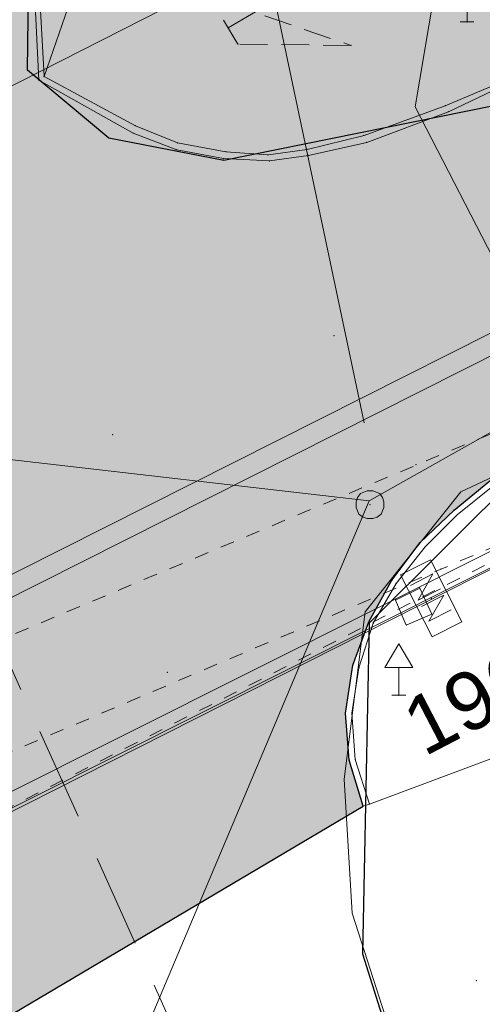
# Model space of a CAD drawing. Header units: metres. Extents: x -535942 to -530626, y -1087729 to -1086275.
# Tile 17 of 247: x -534389 to -534379, y -1086992 to -1086970. Entities that reach past the tile are written whole.
import ezdxf
from ezdxf.enums import TextEntityAlignment as Align

# ---------------------------------------------------------------- set-up
doc = ezdxf.new("R2010")
doc.units = ezdxf.units.M
for name, pattern in [('B_CARA_03', [3, 2, -1]), ('C_1', [0.6, 0.3, -0.3]), ('C_2', [0.9, 0.6, -0.3])]:
    doc.linetypes.add(name, pattern=pattern)
for name, color, linetype in [('18', 7, 'Continuous'), ('2', 7, 'Continuous'), ('22', 7, 'Continuous'), ('25', 7, 'Continuous'), ('32', 7, 'Continuous'), ('6', 7, 'Continuous'), ('8', 7, 'Continuous'), ('_blok katastr', 7, 'Continuous'), ('_blok podklad SS', 7, 'Continuous'), ('_blok SS sítě', 7, 'Continuous'), ('_blok zaměření - nové', 7, 'Continuous'), ('AG_srafy SS komunikace', 253, 'Continuous')]:
    doc.layers.add(name, color=color, linetype=linetype)
for name, color, linetype, lineweight in [('AG silno VN', 251, 'G_VED_661_PN', 13), ('AG_SS kanal_déšť', 251, 'G_POTR_626_PN', 13), ('AG_SS nakal_splašky', 251, 'G_POTR_627_PN', 13), ('AG_SS náhon', 251, 'B_CARA_03', 13), ('AG_SS osvětlení', 251, 'HP_04_VO', 13), ('AG_SS parovod', 251, 'G_POTR_654_PN', 13), ('AG_SS voda pitna', 251, 'G_POTR_616_PN', 13), ('AG_SS voda uzitkova', 251, 'G_POTR_617_PN', 13), ('AG_teplo', 240, 'G_POTR_651_PN', 13)]:
    doc.layers.add(name, color=color, linetype=linetype, lineweight=lineweight)
doc.layers.add('AG_revizni oblacek', color=111, linetype='Continuous', plot=False)
doc.layers.add('BT_hranice_parcel', color=7, linetype='Continuous', true_color=0x007f00)
doc.layers.add('BT_text_parcel', color=7, linetype='Continuous', true_color=0x007f00)
doc.styles.add('BT_text_mapy_m', font='arial.ttf', dxfattribs={"height": 5})
doc.styles.add('ROMANS', font='romans')
doc.linetypes.add('G_POTR_616_PN', pattern='A,0.5,-1,2,-6.5,[2,hpfmlin.shx,S=1,R=0,X=0,Y=0],-6.5,2,-1,0.5', length=20)
doc.linetypes.add('G_POTR_617_PN', pattern='A,0.5,-1,2,-6.5,[1,hpfmlin.shx,S=1,R=0,X=0,Y=0],-6.5,2,-1,0.5', length=20)
doc.linetypes.add('G_POTR_626_PN', pattern='A,0.5,-1,2,-6.5,[8,hpfmlin.shx,S=1,R=0,X=0,Y=0],-6.5,2,-1,0.5', length=20)
doc.linetypes.add('G_POTR_627_PN', pattern='A,0.5,-1,2,-6.5,[9,hpfmlin.shx,S=1,R=0,X=0,Y=0],-6.5,2,-1,0.5', length=20)
doc.linetypes.add('G_POTR_651_PN', pattern='A,0.5,-1,2,-6.5,[17,hpfmlin.shx,S=1,R=0,X=0,Y=0],-6.5,2,-1,0.5', length=20)
doc.linetypes.add('G_POTR_654_PN', pattern='A,0.5,-1,2,-6.5,[18,hpfmlin.shx,S=1,R=0,X=0,Y=0],-6.5,2,-1,0.5', length=20)
doc.linetypes.add('G_VED_661_PN', pattern='A,0.5,-1,2,-6.5,[29,hpfmlin.shx,S=1,R=0,X=0,Y=0],-6.5,2,-1,0.5', length=20)
doc.linetypes.add('HP_04_VO', pattern='A,0.5,-1,2,-5,[28,hpfmlin.shx,S=1,R=0,X=0,Y=0],-0.8,["VO",ROMANS,S=1.7,R=0,X=2.75,Y=-0.8],-7,2,-1,0.5', length=19.8)

# ---------------------------------------------------------------- blocks, each defined once
blk = doc.blocks.new('_KATASTR')
at = {"layer": 'BT_hranice_parcel', "lineweight": -3}
for points in [[(-534319.22, -1086929.31), (-534282.54, -1086910.26), (-534266.42, -1086904.25), (-534266.11, -1086913.21), (-534342.93, -1086953.65), (-534379.12, -1086972.21), (-534384.94, -1086973.39), (-534387.42, -1086972.91), (-534389.18, -1086971.44), (-534389.15, -1086969.18), (-534385.84, -1086964.08), (-534375.75, -1086952.18)], [(-534286.23, -1086931.17), (-534363.28, -1086971.23), (-534367.81, -1086973.67), (-534376.88, -1086978.46), (-534381.81, -1086983.37), (-534381.95, -1086990.5), (-534380.01, -1086996.66), (-534378.14, -1087002.67), (-534374.01, -1087000.81)]]:
    blk.add_lwpolyline(points, dxfattribs=at)
at = {"layer": 'BT_text_parcel', "lineweight": -3, "style": 'BT_text_mapy_m'}
blk.add_text('1968', height=1.25, rotation=27.52, dxfattribs=at).set_placement((-534378.907, -1086985.36), align=Align.CENTER)
blk = doc.blocks.new('kanalizace SS')
at = {"layer": 'AG_SS kanal_déšť', "ltscale": 0.7}
blk.add_lwpolyline([(-534381.919, -1086979.05), (-534383.95, -1086969.41), (-534386.95, -1086959.09)], dxfattribs=at)
at = {"layer": 'AG_SS nakal_splašky', "ltscale": 0.7}
for p, q in [((-534381.81, -1086980.73), (-534365.64, -1086971.63)), ((-534411.47, -1086977.31), (-534381.81, -1086980.73)), ((-534394.182, -1087010.052), (-534381.81, -1086980.73))]:
    blk.add_line(p, q, dxfattribs=at)
blk = doc.blocks.new('náhon')
at = {"layer": 'AG_SS náhon'}
blk.add_line((-534381.925, -1087001.205), (-534395.565, -1086970.935), dxfattribs=at)
blk = doc.blocks.new('ss pitná voda')
at = {"layer": 'AG_SS voda pitna', "ltscale": 0.7}
blk.add_line((-534311.738, -1086943.605), (-534398.918, -1086987.55), dxfattribs=at)
blk = doc.blocks.new('ss prumyslová voda')
at = {"layer": 'AG_SS voda uzitkova', "ltscale": 0.7}
for points in [[(-534287.932, -1086933.787), (-534312.494, -1086943.492), (-534399.558, -1086987.372)], [(-534405.002, -1086991.292), (-534391.992, -1086973.04), (-534379.636, -1086966.755), (-534379.813, -1086946.479)]]:
    blk.add_lwpolyline(points, dxfattribs=at)
blk = doc.blocks.new('ss plyn')
at = {"layer": 'AG_teplo', "color": 251, "lineweight": 15, "ltscale": 0.73}
blk.add_lwpolyline([(-534407.503, -1086989.334), (-534406.009, -1086995.629), (-534368.559, -1086976.836)], dxfattribs=at)
blk = doc.blocks.new('SS nízké napětí')
at = {"layer": 'AG silno VN', "ltscale": 0.7}
blk.add_line((-534367.91727, -1086976.50858), (-534403.8304, -1086994.6611), dxfattribs=at)
blk = doc.blocks.new('ss_vo')
at = {"layer": 'AG_SS osvětlení', "ltscale": 0.7}
for p, q in [((-534380.81917, -1086972.23081), (-534379.5303, -1086964.64823)), ((-534377.1869, -1086979.29449), (-534380.81917, -1086972.23081)), ((-534379.83159, -1086980.53315), (-534377.1869, -1086979.29449)), ((-534381.89663, -1086983.12093), (-534379.83159, -1086980.53315)), ((-534382.34584, -1086986.73257), (-534381.89663, -1086983.12093)), ((-534382.17897, -1086989.62353), (-534382.34584, -1086986.73257)), ((-534375.08144, -1087011.60905), (-534382.17897, -1086989.62353))]:
    blk.add_line(p, q, dxfattribs=at)
blk = doc.blocks.new('ss_pára')
at = {"layer": 'AG_SS parovod', "ltscale": 0.7}
blk.add_line((-534406.532, -1086995.529), (-534368.693, -1086976.549), dxfattribs=at)
blk = doc.blocks.new('Z620')
at = {"color": 0, "lineweight": -2}
for p, q in [((-0.27, 0.15), (-0.21, 0.24)), ((-0.21, 0.24), (-0.06, 0.3)), ((-0.06, 0.3), (0.06, 0.3)), ((0.06, 0.3), (0.21, 0.24)), ((0.21, 0.24), (0.27, 0.15)), ((-0.3, 0.06), (-0.27, 0.15)), ((-0.3, -0.06), (-0.3, 0.06)), ((0.27, 0.15), (0.3, 0.06)), ((0.3, 0.06), (0.3, -0.06)), ((-0.24, -0.21), (-0.3, -0.06)), ((-0.15, -0.27), (-0.24, -0.21)), ((0.24, -0.21), (0.15, -0.27)), ((0.3, -0.06), (0.24, -0.21)), ((-0.06, -0.3), (-0.15, -0.27)), ((0.06, -0.3), (-0.06, -0.3)), ((0.15, -0.27), (0.06, -0.3))]:
    blk.add_line(p, q, dxfattribs=at)
blk = doc.blocks.new('Z527')
at = {"color": 0, "lineweight": -2}
for p, q in [((0, 1.11), (-0.3, 0.6)), ((0.3, 0.6), (0, 1.11)), ((-0.3, 0.6), (0.3, 0.6)), ((0, 0), (0, 0.6)), ((-0.15, 0), (0.15, 0))]:
    blk.add_line(p, q, dxfattribs=at)
blk = doc.blocks.new('Z20094')
at = {"color": 0, "lineweight": -2}
for p, q in [((-0.75, -0.36), (-0.75, 0.36)), ((-0.75, 0.36), (0.75, 0.36)), ((-0.45, -0.27), (-0.45, 0.27)), ((-0.45, 0.27), (-0.09, -0.27)), ((-0.09, -0.27), (-0.09, 0.27)), ((0.06, -0.27), (0.06, 0.27)), ((0.06, 0.27), (0.42, -0.27)), ((0.42, -0.27), (0.42, 0.27)), ((0.75, 0.36), (0.75, -0.36)), ((0.75, -0.36), (-0.75, -0.36))]:
    blk.add_line(p, q, dxfattribs=at)
blk = doc.blocks.new('Zaměření - zekan')
at = {"layer": 'AG_srafy SS komunikace', "transparency": 33554516}
h = blk.add_hatch(color=256, dxfattribs=at)
h.dxf.hatch_style = 1
h.paths.add_polyline_path([(-534240.26, -1086848.01), (-534242.39, -1086848.54), (-534243.974, -1086849.136), (-534248.67, -1086851.22), (-534254.11, -1086853.75), (-534260.09, -1086856.64), (-534264.42, -1086858.86), (-534270.39, -1086862.11), (-534275.64, -1086864.95), (-534281.45, -1086868.07), (-534281.659, -1086868.183), (-534285.72, -1086869.95), (-534292.582, -1086873.477), (-534300.99, -1086878.21), (-534304.7, -1086880.03), (-534311.17, -1086883.6), (-534311.21, -1086883.69), (-534319, -1086887.9), (-534326.28, -1086891.8), (-534333.68, -1086895.85), (-534341.033, -1086899.872), (-534342.39, -1086900.59), (-534348.52, -1086904), (-534357.39, -1086909.18), (-534363.51, -1086912.76), (-534368.15, -1086915.35), (-534368.58, -1086915.38), (-534371.67, -1086917.17), (-534371.6, -1086917.36), (-534374.61, -1086918.91), (-534375.85, -1086919.55), (-534383.298, -1086923.67), (-534387.62, -1086926.167), (-534390.99, -1086928.47), (-534395.26, -1086932.19), (-534398.39, -1086935.37), (-534401.04, -1086938.71), (-534403.34, -1086942.64), (-534405.25, -1086947.26), (-534406.47, -1086948.88), (-534407.31, -1086949.26), (-534408.77, -1086950.15), (-534411.9, -1086951.42), (-534412.44, -1086951.7), (-534411.572, -1086955.25), (-534406.31, -1086953.97), (-534406.43, -1086955.99), (-534406.92, -1086958.84), (-534407.82, -1086961.82), (-534408.73, -1086963.55), (-534410.13, -1086965.71), (-534411.33, -1086966.62), (-534411.44, -1086966.66), (-534412.09, -1086967.39), (-534412.79, -1086968.05), (-534413.62, -1086968.71), (-534414.49, -1086969.26), (-534416.26, -1086969.93), (-534415.54, -1086973.73), (-534414.56, -1086973.85), (-534413.62, -1086974.05), (-534405.67, -1086972.87), (-534403.64, -1086972.67), (-534402.63, -1086972.81), (-534401.62, -1086973.13), (-534400.5, -1086973.63), (-534397.57, -1086975.25), (-534395.92, -1086976.46), (-534395, -1086977.42), (-534392.36, -1086981.04), (-534391.77, -1086982.25), (-534391.1, -1086982), (-534390.78, -1086982.85), (-534391.39, -1086983.1), (-534390.58, -1086985.29), (-534390.25, -1086986.4), (-534390.1, -1086987.69), (-534390.06, -1086988.65), (-534390.2, -1086989.8), (-534390.5, -1086990.92), (-534391.16, -1086992.45), (-534391.4, -1086992.91), (-534381.94, -1086987.31), (-534382.24, -1086986.32), (-534382.32, -1086985.31), (-534382.16, -1086984.27), (-534381.82, -1086983.34), (-534381.32, -1086982.44), (-534380.71, -1086981.63), (-534379.98, -1086980.93), (-534379.21, -1086980.3), (-534378.39, -1086979.72), (-534377.467, -1086979.211), (-534373.711, -1086977.112), (-534372.583, -1086976.508), (-534371.89, -1086976.12), (-534371.16, -1086975.66), (-534367.03, -1086973.76), (-534365.62, -1086973.12), (-534362.45, -1086971.42), (-534362.565, -1086971.198), (-534357.153, -1086968.396), (-534349.974, -1086964.676), (-534344.031, -1086961.597), (-534335.38, -1086957.063), (-534329.65, -1086954.06), (-534329.53, -1086954.31), (-534329, -1086954.29), (-534328.53, -1086954.37), (-534328.09, -1086954.52), (-534327.64, -1086954.75), (-534327.21, -1086955.13), (-534326.4, -1086956.7), (-534323.4, -1086955.17), (-534324.27, -1086953.55), (-534324.32, -1086953.03), (-534324.26, -1086952.54), (-534324.13, -1086952.05), (-534323.82, -1086951.55), (-534323.49, -1086951.1), (-534311.67, -1086944.94), (-534305.34, -1086941.6), (-534300.39, -1086939.07), (-534294.798, -1086936.104), (-534294.97, -1086935.8), (-534290.77, -1086933.636), (-534286.14, -1086931.26), (-534286.02, -1086931.42), (-534285.95, -1086931.48), (-534281.89, -1086929.385), (-534271.3, -1086923.94), (-534268.39, -1086922.44), (-534266.57, -1086921.49), (-534263.17, -1086919.71), (-534259.895, -1086918.003), (-534258.72, -1086917.39), (-534257.63, -1086916.91), (-534256.65, -1086916.73), (-534255.56, -1086916.71), (-534254.93, -1086916.98), (-534253.92, -1086917.86), (-534252.78, -1086919.28), (-534251.69, -1086920.86), (-534249.08, -1086925.78), (-534247.53, -1086928.67), (-534240.07, -1086924.81), (-534241.74, -1086921.65), (-534244.189, -1086916.906), (-534244.46, -1086916.38), (-534245.17, -1086914.8), (-534245.34, -1086913.82), (-534245.4, -1086912.79), (-534245.16, -1086911.8), (-534244.75, -1086910.85), (-534244.21, -1086909.95), (-534243.65, -1086909.23), (-534242.81, -1086908.49), (-534241.96, -1086907.93), (-534238.92, -1086906.61), (-534233.75, -1086904.35), (-534231.72, -1086903.63), (-534231.12, -1086903.38), (-534222.86, -1086899.98), (-534221.64, -1086899.45), (-534215.26, -1086896.83), (-534209.18, -1086894.35), (-534207.62, -1086893.82), (-534206.23, -1086893.48), (-534204.6, -1086893.25), (-534203.26, -1086893.19), (-534201.71, -1086893.25), (-534200.38, -1086893.427), (-534199.2, -1086893.7), (-534197.72, -1086894.19), (-534196.37, -1086894.9), (-534195.14, -1086895.82), (-534194.07, -1086896.96), (-534193.35, -1086897.92), (-534192.6, -1086899.44), (-534189.28, -1086891.78), (-534190.21, -1086891.25), (-534190.71, -1086890.67), (-534191, -1086890.06), (-534191.12, -1086889.29), (-534191.03, -1086888.49), (-534190.77, -1086887.8), (-534190.37, -1086887.08), (-534189.77, -1086886.62), (-534189.02, -1086886.35), (-534188.25, -1086886.41), (-534187.49, -1086886.8), (-534187, -1086887.35), (-534186.63, -1086888.11), (-534186.43, -1086889.03), (-534186.44, -1086889.87), (-534176.56, -1086889.35), (-534177.65, -1086886.35), (-534179.05, -1086882.57), (-534179.03, -1086882.09), (-534178.78, -1086881.7), (-534177.003, -1086880.974), (-534171.47, -1086878.73), (-534168.599, -1086877.516), (-534164.678, -1086875.911), (-534163.53, -1086875.46), (-534162.56, -1086875.05), (-534161.21, -1086874.87), (-534158.44, -1086876.72), (-534157.24, -1086876.86), (-534152.2, -1086873.32), (-534150.4, -1086872.02), (-534148.76, -1086870.34), (-534147.72, -1086869.64), (-534147.78, -1086868.94), (-534147.38, -1086868.62), (-534145.94, -1086867.86), (-534144.5, -1086867.1), (-534142.98, -1086868.83), (-534139.47, -1086866.78), (-534139.23, -1086867.11), (-534139.46, -1086867.68), (-534138.99, -1086868.33), (-534117.868, -1086863.128), (-534113.56, -1086852.87), (-534114.37, -1086851.52), (-534114.78, -1086850.57), (-534115.01, -1086849.57), (-534115.14, -1086848.49), (-534115.1, -1086846.51), (-534114.61, -1086844.2), (-534114.35, -1086844.04), (-534113.74, -1086841.96), (-534113.25, -1086840.97), (-534112.53, -1086839.04), (-534112.01, -1086837.76), (-534111.58, -1086837.05), (-534111.22, -1086836.67), (-534110.4, -1086836), (-534109.57, -1086835.59), (-534107.574, -1086834.453), (-534105.261, -1086833.135), (-534102.914, -1086831.772), (-534099.15, -1086829.58), (-534093.838, -1086826.49), (-534089.789, -1086824.133), (-534088.77, -1086823.54), (-534084.12, -1086821.01), (-534085.871, -1086817.863), (-534090.54, -1086820.46), (-534093.59, -1086822.14), (-534094.49, -1086822.57), (-534095.48, -1086822.88), (-534096.44, -1086822.95), (-534097.57, -1086822.86), (-534098.46, -1086822.57), (-534101.43, -1086820.53), (-534103.51, -1086818.2), (-534105.97, -1086814.25), (-534107.99, -1086810.23), (-534109.55, -1086807.26), (-534111.07, -1086804.41), (-534111.9, -1086802.88), (-534116.5, -1086794.06), (-534117.17, -1086792.06), (-534117.42, -1086790.69), (-534117.39, -1086789.25), (-534117.19, -1086787.5), (-534116.66, -1086785.76), (-534115.86, -1086784.28), (-534114.92, -1086782.83), (-534113.95, -1086781.82), (-534112.79, -1086780.91), (-534108.66, -1086778.44), (-534110.505, -1086775.354), (-534114.85, -1086777.87), (-534116.37, -1086778.45), (-534117.72, -1086778.78), (-534118.78, -1086778.9), (-534119.79, -1086778.87), (-534120.72, -1086778.71), (-534122.33, -1086778.24), (-534123.61, -1086777.53), (-534124.14, -1086776.51), (-534124.5, -1086775.53), (-534124.78, -1086773.93), (-534124.92, -1086772.42), (-534124.95, -1086770.88), (-534124.84, -1086769.37), (-534124.65, -1086767.87), (-534124.34, -1086766.41), (-534123.95, -1086764.94), (-534123.48, -1086763.55), (-534122.531, -1086761.319), (-534122.48, -1086761.2), (-534121.67, -1086759.91), (-534120.71, -1086758.7), (-534119.94, -1086758), (-534115.095, -1086754.803), (-534112.489, -1086753.118), (-534108.92, -1086750.81), (-534112.62, -1086746.13), (-534115.807, -1086748.182), (-534119.268, -1086750.409), (-534123.55, -1086753.29), (-534125.75, -1086754.94), (-534127.24, -1086756.26), (-534128.21, -1086757.38), (-534129.07, -1086758.68), (-534129.99, -1086760.43), (-534130.79, -1086762.3), (-534131.77, -1086765.256), (-534132.17, -1086766.67), (-534132.754, -1086769.154), (-534133.08, -1086770.92), (-534132.94, -1086773.13), (-534131.84, -1086777.78), (-534132.14, -1086777.97), (-534130.89, -1086781.58), (-534129.44, -1086783.59), (-534126.631, -1086788.645), (-534124.24, -1086793.34), (-534123.65, -1086795.82), (-534123.48, -1086797.42), (-534123.973, -1086799.534), (-534124.97, -1086801.52), (-534126.17, -1086803.45), (-534127.54, -1086804.78), (-534127.92, -1086804.75), (-534132.58, -1086807.28), (-534139.56, -1086810.01), (-534146.11, -1086812.58), (-534152.72, -1086815.14), (-534159.36, -1086817.74), (-534166.12, -1086820.4), (-534174.33, -1086823.85), (-534182.75, -1086826.87), (-534190.84, -1086831.94), (-534200.46, -1086836.84), (-534206.25, -1086839.79), (-534206.69, -1086840.05), (-534208.746, -1086841.112), (-534210.685, -1086842.126), (-534215.801, -1086844.801), (-534222.31, -1086848.04), (-534225.67, -1086849.34), (-534227.09, -1086849.34), (-534228.34, -1086849.44), (-534229.373, -1086849.268), (-534230.35, -1086849.04), (-534234.18, -1086847.95), (-534236.16, -1086847.74), (-534238.29, -1086847.76)])
h.paths.add_polyline_path([(-534391.83, -1086964.99), (-534388.99, -1086967.75), (-534389.32, -1086968.65), (-534389.03, -1086969.71), (-534388.91, -1086968.78), (-534388.57, -1086967.76), (-534388.06, -1086966.84), (-534386.87, -1086965.26), (-534384.26, -1086962.14), (-534380.15, -1086957.28), (-534377.72, -1086954.43), (-534375.258, -1086953.139), (-534377.42, -1086949), (-534378.23, -1086949.37), (-534378.17, -1086949.49), (-534379.06, -1086949.91), (-534380.6, -1086951.93), (-534380.7, -1086951.86), (-534381.58, -1086953.7), (-534381.483, -1086953.784), (-534383.82, -1086956.48), (-534386.678, -1086959.782), (-534387.92, -1086961.27), (-534389.99, -1086963.67), (-534390.75, -1086964.34), (-534391.55, -1086964.89)], flags=16)
at = {"layer": '18', "color": 252, "lineweight": 15}
for p in [(-534379.7, -1086970.4), (-534384.64, -1086970.88), (-534382.2, -1086970.91), (-534388.93, -1086971.66), (-534388.82, -1086971.58), (-534380.17, -1086972.21), (-534380.1, -1086972.34), (-534386.9, -1086972.8), (-534386.85, -1086972.64), (-534385.94, -1086973.01), (-534381.92, -1086972.85), (-534381.86, -1086973), (-534385.96, -1086973.16), (-534384.9, -1086973.2), (-534383.15, -1086973.15), (-534384.95, -1086973.35), (-534383.99, -1086973.27), (-534383.96, -1086973.4), (-534383.12, -1086973.28), (-534382.57, -1086977.17), (-534387.34, -1086979.3), (-534380.8, -1086979.95), (-534381.79, -1086980.81), (-534379.98, -1086980.93), (-534379.91, -1086981.03), (-534380.71, -1086981.63), (-534380.6, -1086981.72), (-534380.26, -1086982.2), (-534381.32, -1086982.44), (-534381.23, -1086982.51), (-534380.72, -1086982.61), (-534381.24, -1086982.87), (-534380.47, -1086982.83), (-534380.46, -1086983.17), (-534381.82, -1086983.34), (-534381.72, -1086983.37), (-534381.01, -1086983.41), (-534382.16, -1086984.27), (-534386.16, -1086984.43), (-534382.03, -1086984.33), (-534381.17, -1086984.92), (-534382.32, -1086985.31), (-534382.18, -1086985.31), (-534382.24, -1086986.32), (-534382.11, -1086986.31), (-534381.94, -1086987.31), (-534381.8, -1086987.27), (-534379.5, -1086991.08)]:
    blk.add_point(p, dxfattribs=at)
at = {"layer": '2', "color": 251, "lineweight": 15}
for p, q in [((-534387.93, -1086968.99), (-534388.82, -1086971.58)), ((-534389.03, -1086969.71), (-534388.93, -1086971.66)), ((-534388.82, -1086971.58), (-534388.92, -1086969.73)), ((-534388.93, -1086971.66), (-534386.9, -1086972.8)), ((-534386.85, -1086972.64), (-534388.82, -1086971.58)), ((-534379.2, -1086971.8), (-534380.17, -1086972.21)), ((-534380.1, -1086972.34), (-534379.15, -1086971.89)), ((-534380.17, -1086972.21), (-534381.92, -1086972.85)), ((-534381.86, -1086973), (-534380.1, -1086972.34)), ((-534386.9, -1086972.8), (-534385.96, -1086973.16)), ((-534385.94, -1086973.01), (-534386.85, -1086972.64)), ((-534384.9, -1086973.2), (-534385.94, -1086973.01)), ((-534381.92, -1086972.85), (-534383.15, -1086973.15)), ((-534383.12, -1086973.28), (-534381.86, -1086973)), ((-534385.96, -1086973.16), (-534384.95, -1086973.35)), ((-534383.99, -1086973.27), (-534384.9, -1086973.2)), ((-534383.15, -1086973.15), (-534383.99, -1086973.27)), ((-534384.95, -1086973.35), (-534383.96, -1086973.4)), ((-534383.96, -1086973.4), (-534383.12, -1086973.28)), ((-534379.98, -1086980.93), (-534379.21, -1086980.3)), ((-534379.91, -1086981.03), (-534379.14, -1086980.41)), ((-534380.71, -1086981.63), (-534379.98, -1086980.93)), ((-534380.6, -1086981.72), (-534379.91, -1086981.03)), ((-534381.32, -1086982.44), (-534380.71, -1086981.63)), ((-534381.23, -1086982.51), (-534380.6, -1086981.72)), ((-534381.82, -1086983.34), (-534381.32, -1086982.44)), ((-534381.72, -1086983.37), (-534381.23, -1086982.51)), ((-534381.24, -1086982.87), (-534380.72, -1086982.61)), ((-534380.72, -1086982.61), (-534380.46, -1086983.17)), ((-534381.01, -1086983.41), (-534381.24, -1086982.87)), ((-534380.46, -1086983.17), (-534381.01, -1086983.41)), ((-534382.16, -1086984.27), (-534381.82, -1086983.34)), ((-534382.03, -1086984.33), (-534381.72, -1086983.37)), ((-534382.32, -1086985.31), (-534382.16, -1086984.27)), ((-534382.18, -1086985.31), (-534382.03, -1086984.33)), ((-534382.24, -1086986.32), (-534382.32, -1086985.31)), ((-534382.11, -1086986.31), (-534382.18, -1086985.31)), ((-534378.71, -1086986.11), (-534381.8, -1086987.27)), ((-534381.94, -1086987.31), (-534382.24, -1086986.32)), ((-534381.8, -1086987.27), (-534382.11, -1086986.31)), ((-534381.8, -1086987.27), (-534381.94, -1086987.31))]:
    blk.add_line(p, q, dxfattribs=at)
at = {"layer": '2', "color": 251, "linetype": 'C_1', "lineweight": 15}
for p, q in [((-534404.92, -1086990.1), (-534368.64, -1086974.85)), ((-534367.42, -1086976.75), (-534404.37, -1086992.44)), ((-534393.49, -1086989.34), (-534378.85, -1086981.88))]:
    blk.add_line(p, q, dxfattribs=at)
at = {"layer": '22', "color": 252, "lineweight": 15}
blk.add_line((-534384.85, -1086970.53), (-534384.14, -1086970.11), dxfattribs=at)
at = {"layer": '25', "color": 252, "linetype": 'C_2', "lineweight": 15}
for p, q in [((-534384.64, -1086970.88), (-534386.03, -1086968.56)), ((-534384.06, -1086970.27), (-534382.2, -1086970.91)), ((-534382.2, -1086970.91), (-534384.64, -1086970.88))]:
    blk.add_line(p, q, dxfattribs=at)
at = {"layer": 'AG_revizni oblacek'}
blk.add_lwpolyline([(-534391.4, -1086992.91), (-534381.94, -1086987.31), (-534382.24, -1086986.32), (-534382.32, -1086985.31), (-534382.16, -1086984.27), (-534381.82, -1086983.34), (-534381.32, -1086982.44), (-534380.71, -1086981.63), (-534379.98, -1086980.93), (-534379.21, -1086980.3), (-534378.39, -1086979.72), (-534377.467, -1086979.211), (-534373.711, -1086977.112), (-534372.583, -1086976.508), (-534371.89, -1086976.12), (-534371.16, -1086975.66), (-534367.03, -1086973.76), (-534365.62, -1086973.12), (-534362.45, -1086971.42), (-534362.565, -1086971.198), (-534357.153, -1086968.396)], dxfattribs=at)
at = {"layer": '32', "color": 252, "lineweight": 15}
for p in [(-534379.7, -1086970.4), (-534381.17, -1086984.92)]:
    blk.add_blockref('Z527', p, dxfattribs=at)
at = {"layer": '6', "color": 252, "lineweight": 15, "rotation": 297}
blk.add_blockref('Z20094', (-534380.47, -1086982.83), dxfattribs=at)
at = {"layer": '8', "color": 252, "lineweight": 15}
blk.add_blockref('Z620', (-534381.79, -1086980.81), dxfattribs=at)

msp = doc.modelspace()

# ---------------------------------------------------------------- block references
at = {"layer": '_blok katastr', "lineweight": -3}
msp.add_blockref('_KATASTR', (0, 0), dxfattribs=at)
at = {"layer": '_blok podklad SS'}
msp.add_blockref('náhon', (0, 0), dxfattribs=at)
at = {"layer": '_blok SS sítě'}
for name in ['kanalizace SS', 'ss_vo', 'SS nízké napětí', 'ss pitná voda', 'ss prumyslová voda', 'ss plyn', 'ss_pára']:
    msp.add_blockref(name, (0, 0), dxfattribs=at)
at = {"layer": '_blok zaměření - nové', "linetype": 'ByBlock'}
msp.add_blockref('Zaměření - zekan', (0, 0), dxfattribs=at)

doc.saveas('drawing.dxf')
